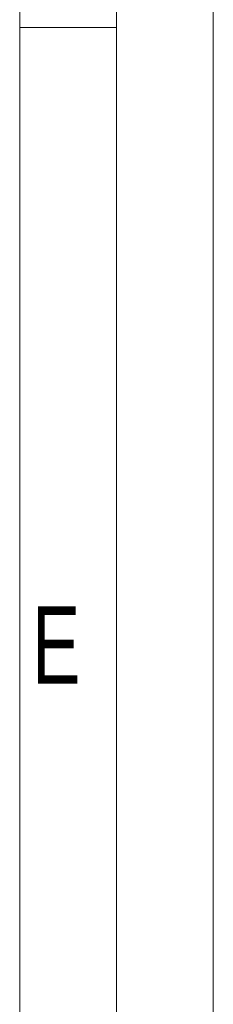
# Model space of a CAD drawing. Header units: millimetres. Extents: x 36 to 589, y 6 to 414.
# Tile 19 of 29: x 578 to 589, y 93 to 144. Entities that reach past the tile are written whole.
import ezdxf

# ---------------------------------------------------------------- set-up
doc = ezdxf.new("R2010")
doc.units = ezdxf.units.MM
doc.styles.add('SLDTEXTSTYLE0', font='TXT', dxfattribs={"width": 0.7})

msp = doc.modelspace()

# ---------------------------------------------------------------- linework, layer by layer
at = {"color": 7, "linetype": 'Continuous', "lineweight": 15}
msp.add_line((588.5, 414.5), (588.5, 5.5), dxfattribs=at)
at = {"color": 1, "linetype": 'Continuous', "lineweight": 0}
for p, q in [((583.5, 409.5), (583.5, 10.5)), ((578.5, 404.50001), (578.5, 10.50001)), ((583.48311, 143.5), (578.5, 143.5))]:
    msp.add_line(p, q, dxfattribs=at)

# ---------------------------------------------------------------- texts
at = {"color": 1, "linetype": 'Continuous', "lineweight": 0, "insert": (579.13277, 113.62224), "char_height": 4, "attachment_point": 1, "style": 'SLDTEXTSTYLE0'}
msp.add_mtext('E', dxfattribs=at)

doc.saveas('drawing.dxf')
